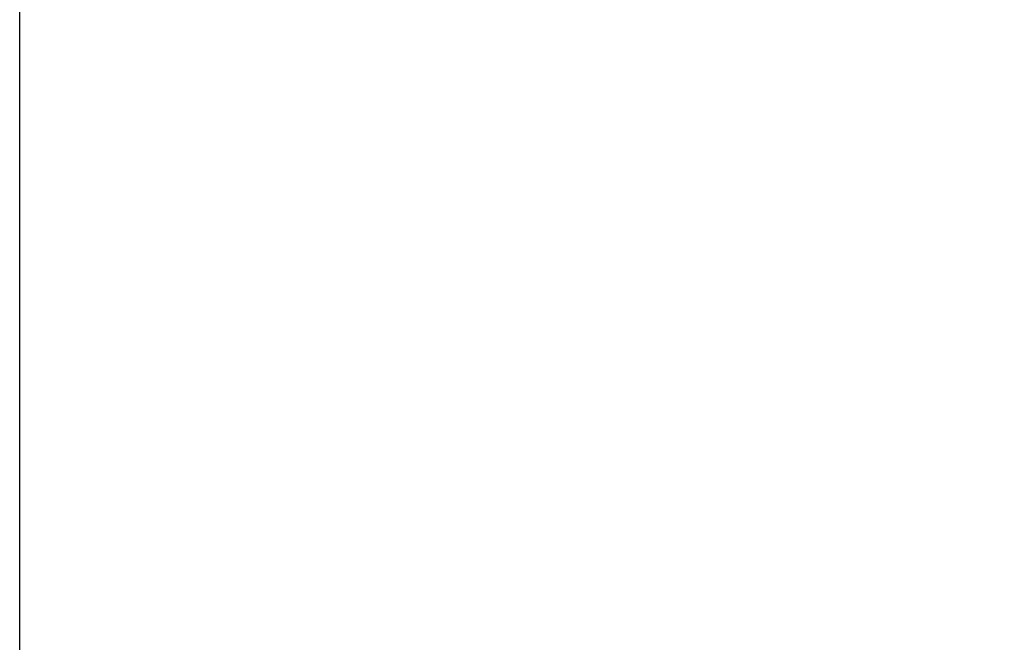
# Model space of a CAD drawing. Header units: millimetres. Extents: x 111 to 389, y 145 to 355.
# Tile 116 of 215: x 329.4636 to 329.4963, y 242.7967 to 242.8174. Entities that reach past the tile are written whole.
import ezdxf

# ---------------------------------------------------------------- set-up
doc = ezdxf.new("R2010")
doc.units = ezdxf.units.MM
doc.header["$LTSCALE"] = 32.592593
doc.linetypes.add('HIDDEN', pattern=[0.2, 0.1, -0.1])
doc.layers.add('KURVEN', color=7, linetype='CONTINUOUS')

msp = doc.modelspace()

# ---------------------------------------------------------------- linework, layer by layer
at = {"layer": 'KURVEN', "color": 8, "linetype": 'HIDDEN'}
msp.add_line((329.46363, 234.825), (329.46363, 250.825), dxfattribs=at)
msp.add_open_spline([(336.251855, 242.825), (336.241082, 242.669613), (336.21953, 242.358839), (336.192614, 241.970365), (336.171033, 241.6596), (336.154977, 241.426489), (336.141183, 241.232347), (336.132341, 241.096219), (336.126018, 241.018788), (336.124854, 240.959712), (336.110012, 240.904466), (336.094993, 240.82947), (336.066491, 240.698848), (336.011071, 240.437157), (335.930998, 240.063587), (335.851512, 239.689768), (335.795271, 239.428427), (335.767898, 239.297323), (335.751061, 239.223103), (335.741805, 239.165472), (335.719658, 239.115356), (335.694625, 239.045913), (335.648725, 238.925608), (335.558419, 238.684124), (335.42856, 238.339658), (335.299261, 237.994814), (335.20817, 237.753861), (335.16335, 237.632827), (335.136578, 237.564557), (335.119773, 237.510836), (335.090452, 237.466747), (335.055723, 237.404601), (334.992916, 237.297409), (334.868746, 237.081917), (334.726227, 236.8361), (334.583892, 236.590171), (334.477198, 236.405599), (334.388017, 236.252252), (334.326132, 236.143992), (334.28992, 236.083563), (334.265155, 236.0342), (334.231239, 236.000285), (334.18921, 235.949677), (334.114171, 235.863622), (334.007751, 235.739374), (333.879712, 235.590842), (333.751767, 235.442148), (333.623779, 235.293537), (333.495872, 235.144756), (333.389047, 235.021271), (333.31473, 234.933856), (333.271544, 234.885427), (333.241183, 234.844818), (333.203065, 234.820596), (333.154947, 234.782584), (333.06948, 234.718726), (332.948043, 234.626107), (332.802035, 234.515565), (332.656107, 234.40485), (332.510145, 234.294226), (332.36424, 234.183413), (332.242489, 234.091623), (332.157582, 234.026287), (332.108566, 233.990643), (332.073206, 233.959148), (332.032488, 233.945857), (331.980065, 233.921787), (331.887455, 233.882622), (331.755611, 233.825124), (331.597201, 233.756794), (331.438847, 233.688273), (331.280468, 233.61985), (331.122132, 233.551225), (330.990063, 233.494628), (330.897854, 233.453859), (330.844789, 233.432358), (330.806045, 233.411175), (330.763267, 233.409321), (330.707637, 233.400106), (330.60963, 233.387122), (330.469961, 233.36693), (330.302213, 233.343404), (330.078599, 233.311789), (329.799064, 233.272356), (329.575442, 233.240783), (329.46363, 233.225)], degree=3, knots=[0, 0, 0, 0, 0.03125, 0.0625, 0.078125, 0.09375, 0.109375, 0.117188, 0.121094, 0.125, 0.128906, 0.132812, 0.140625, 0.15625, 0.1875, 0.21875, 0.234375, 0.242188, 0.246094, 0.25, 0.253906, 0.257812, 0.265625, 0.28125, 0.3125, 0.34375, 0.359375, 0.367188, 0.371094, 0.375, 0.378906, 0.382812, 0.390625, 0.40625, 0.4375, 0.453125, 0.46875, 0.484375, 0.492188, 0.496094, 0.5, 0.503906, 0.507812, 0.515625, 0.53125, 0.546875, 0.5625, 0.578125, 0.59375, 0.609375, 0.617188, 0.621094, 0.625, 0.628906, 0.632812, 0.640625, 0.65625, 0.671875, 0.6875, 0.703125, 0.71875, 0.734375, 0.742188, 0.746094, 0.75, 0.753906, 0.757812, 0.765625, 0.78125, 0.796875, 0.8125, 0.828125, 0.84375, 0.859375, 0.867188, 0.871094, 0.875, 0.878906, 0.882812, 0.890625, 0.90625, 0.921875, 0.9375, 0.96875, 1, 1, 1, 1], dxfattribs=at)

doc.saveas('drawing.dxf')
